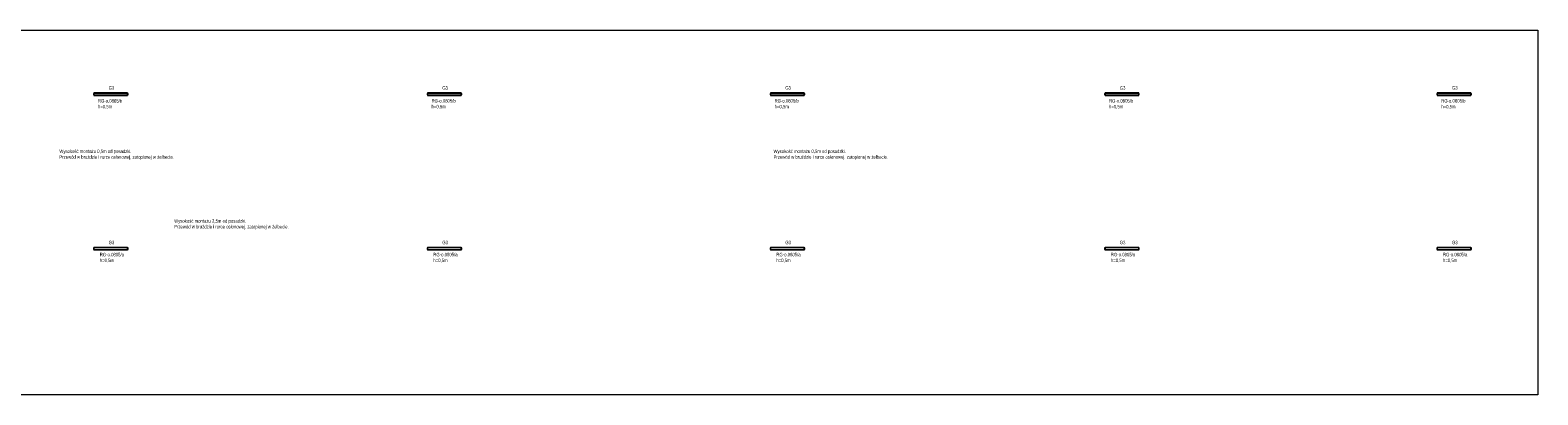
# Model space of a CAD drawing. Header units: centimetres. Extents: x 970 to 32397, y -4297 to 7318.
# Tile 13 of 13: x 27176 to 32397, y 662 to 1923. Entities that reach past the tile are written whole.
import ezdxf

# ---------------------------------------------------------------- set-up
doc = ezdxf.new("R2010")
doc.units = ezdxf.units.CM
doc.header["$MEASUREMENT"] = 0
doc.layers.add('E_gniazdka', color=7, linetype='Continuous', lineweight=0)
doc.layers.add('E_oświetlenie_podst', color=3, linetype='Continuous', lineweight=20)
doc.styles.add('Style-STANDARD', font='arial.ttf')

# ---------------------------------------------------------------- blocks, each defined once
blk = doc.blocks.new('*U240')
at = {"layer": 'E_oświetlenie_podst'}
for points in [[(-60, -2.8), (60, -2.8), (60, 2.9), (-60, 2.9)], [(-58.3, -4.1), (58.4, -4.1), (58.4, 4.1), (-58.3, 4.1)]]:
    blk.add_3dface(points, dxfattribs=at)

msp = doc.modelspace()

# ---------------------------------------------------------------- linework, layer by layer
at = {"layer": 'E_oświetlenie_podst', "color": 7, "true_color": 0xffffff}
msp.add_lwpolyline([(14697, 1923.1), (32396.7, 1923.1), (32396.7, 661.8), (14697, 661.8)], close=True, dxfattribs=at)

# ---------------------------------------------------------------- block references
at = {"layer": 'E_oświetlenie_podst'}
for p in [(27455.4, 1701.7), (28610.5, 1701.7), (29798.2, 1701.7), (30956.5, 1701.7), (32106.7, 1701.7), (27455.4, 1167), (28610.5, 1167), (29798.2, 1167), (30956.5, 1167), (32106.7, 1167)]:
    msp.add_blockref('*U240', p, dxfattribs=at)

# ---------------------------------------------------------------- texts
at = {"layer": 'E_gniazdka', "linetype": 'Continuous', "lineweight": 0, "char_height": 12, "attachment_point": 4, "style": 'Style-STANDARD'}
for s, insert in [('\\H1x;\\W0.7;G3', (27448.1, 1723.3)), ('\\H1x;\\W0.7;G3', (28603.2, 1723.3)), ('\\H1x;\\W0.7;G3', (29790.9, 1723.3)), ('\\H1x;\\W0.7;G3', (30949.2, 1723.3)), ('\\H1x;\\W0.7;G3', (32099.4, 1723.3)), ('{\\W0.7;RG-o.0805/b\\Ph=0,5m}', (27411, 1667.6)), ('{\\W0.7;RG-o.0805/b\\Ph=0,5m}', (28566, 1667.6)), ('{\\W0.7;RG-o.0805/b\\Ph=0,5m}', (29753.8, 1667.6)), ('{\\W0.7;RG-o.0805/b\\Ph=0,5m}', (30912.1, 1667.6)), ('\\H1x;\\W0.7;Wysokość montażu 0,5m od posadzki.\\PPrzewód w bruździe i rurce osłonowej, zatopionej w żelbecie.', (27277.3, 1492.4)), ('\\H1x;\\W0.7;Wysokość montażu 0,5m od posadzki.\\PPrzewód w bruździe i rurce osłonowej, zatopionej w żelbecie.', (29750.3, 1492.4)), ('\\H1x;\\W0.7;Wysokość montażu 2,5m od posadzki.\\PPrzewód w bruździe i rurce osłonowej, zatopionej w żelbecie.', (27674.9, 1251.4)), ('{\\W0.7;RG-o.0805/a\\Ph=0,5m}', (27417.4, 1135.8)), ('\\H1x;\\W0.7;G3', (27448.1, 1188.6)), ('{\\W0.7;RG-o.0805/a\\Ph=0,5m}', (28572.4, 1135.8)), ('\\H1x;\\W0.7;G3', (28603.2, 1188.6)), ('{\\W0.7;RG-o.0805/a\\Ph=0,5m}', (29760.2, 1135.8)), ('\\H1x;\\W0.7;G3', (29790.9, 1188.6)), ('{\\W0.7;RG-o.0805/a\\Ph=0,5m}', (30918.5, 1135.8)), ('\\H1x;\\W0.7;G3', (30949.2, 1188.6)), ('{\\W0.7;RG-o.0805/a\\Ph=0,5m}', (32068.6, 1135.8)), ('\\H1x;\\W0.7;G3', (32099.4, 1188.6))]:
    msp.add_mtext(s, dxfattribs=dict(at, insert=insert))
at = {"layer": 'E_gniazdka', "linetype": 'Continuous', "lineweight": 0, "insert": (32062.2, 1667.6), "char_height": 12, "width": 56.01, "attachment_point": 4, "style": 'Style-STANDARD'}
msp.add_mtext('{\\W0.7;RG-o.0805/b\\Ph=0,5m}', dxfattribs=at)

doc.saveas('drawing.dxf')
